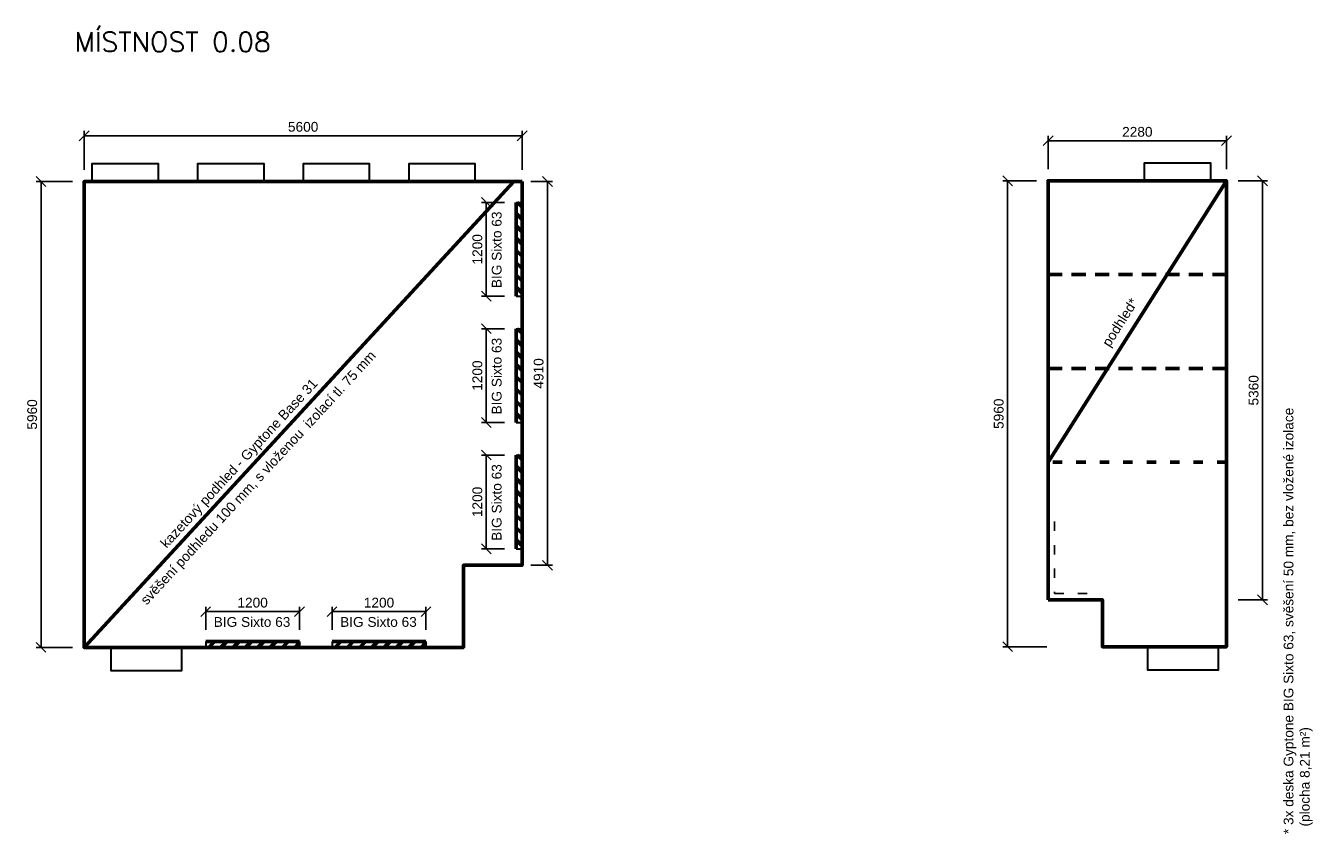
# Model space of a CAD drawing. Header units: millimetres. Extents: x 30156 to 71803, y 8075 to 18508.
# Tile 2 of 2: x 55329 to 71803, y 8075 to 18508. Entities that reach past the tile are written whole.
import ezdxf

# ---------------------------------------------------------------- set-up
doc = ezdxf.new("R2010")
doc.units = ezdxf.units.MM
doc.header["$LTSCALE"] = 10
doc.linetypes.add('GCAD_ISO03W100', pattern=[30, 12, -18])
for name, color, linetype, lineweight in [('AKUSTICKY OBKLAD', 200, 'Continuous', 60), ('KOTY', 1, 'Continuous', 13), ('POPIS', 6, 'Continuous', 13), ('VELMI TLUSTÁ', 2, 'Continuous', 60), ('ZDI', 7, 'Continuous', 30)]:
    doc.layers.add(name, color=color, linetype=linetype, lineweight=lineweight)
doc.styles.add('romans', font='romans.shx')
doc.styles.get("Standard").update_dxf_attribs({"font": 'arial.ttf'})
doc.dimstyles.new('50', dxfattribs={"dimscale": 50, "dimtxt": 2.5, "dimasz": 2.5, "dimexe": 1.25, "dimexo": 3, "dimgap": 1, "dimtad": 1, "dimdec": 0, "dimtxsty": 'Standard', "dimblk": 'OBLIQUE', "dimcen": 2.5, "dimclrt": 7, "dimadec": 0, "dimazin": 2, "dimtfac": 1, "dimtmove": 1, "dimatfit": 3, "dimldrblk": 'OBLIQUE', "dimfxl": 10, "dimfxlon": 1, "dimtfill": 1, "dimtfillclr": 7, "dimarcsym": 0})

# ---------------------------------------------------------------- blocks, each defined once
blk = doc.blocks.new('_OBLIQUE')
at = {"layer": 'KOTY', "color": 0, "linetype": 'ByBlock', "lineweight": -2}
blk.add_line((-0.5, -0.5), (0.5, 0.5), dxfattribs=at)
blk = doc.blocks.new('*D58')
at = {"layer": 'Defpoints', "color": 0}
for p in [(56075, 16515), (55524, 10555), (56075, 10555)]:
    blk.add_point(p, dxfattribs=at)
at = {"layer": 'KOTY', "color": 0, "lineweight": -2}
for p, q in [((55925, 16515), (55462, 16515)), ((55524, 16515), (55524, 10555)), ((55925, 10555), (55462, 10555))]:
    blk.add_line(p, q, dxfattribs=at)
at = {"layer": 'KOTY', "color": 0, "linetype": 'ByBlock', "lineweight": -2, "xscale": 125, "yscale": 125, "zscale": 125}
for p, rotation in [((55524, 16515), 90), ((55524, 10555), 270)]:
    blk.add_blockref('_OBLIQUE', p, dxfattribs=dict(at, rotation=rotation))
at = {"layer": 'KOTY', "color": 7, "insert": (55411, 13535), "char_height": 125, "attachment_point": 5, "rotation": 90, "bg_fill": 3, "box_fill_scale": 1.1, "bg_fill_color": 256, "bg_fill_true_color": 13158600, "bg_fill_transparency": 0}
blk.add_mtext('5960', dxfattribs=at)
blk = doc.blocks.new('*D59')
at = {"layer": 'Defpoints', "color": 0}
for p in [(61675, 17100), (56075, 16515), (61675, 16515)]:
    blk.add_point(p, dxfattribs=at)
at = {"layer": 'KOTY', "color": 0, "lineweight": -2}
for p, q in [((56075, 16665), (56075, 17163)), ((61675, 16665), (61675, 17163)), ((56075, 17100), (61675, 17100))]:
    blk.add_line(p, q, dxfattribs=at)
at = {"layer": 'KOTY', "color": 0, "linetype": 'ByBlock', "lineweight": -2, "xscale": 125, "yscale": 125, "zscale": 125, "rotation": 180}
blk.add_blockref('_OBLIQUE', (56075, 17100), dxfattribs=at)
at = {"layer": 'KOTY', "color": 0, "linetype": 'ByBlock', "lineweight": -2, "xscale": 125, "yscale": 125, "zscale": 125}
blk.add_blockref('_OBLIQUE', (61675, 17100), dxfattribs=at)
at = {"layer": 'KOTY', "color": 7, "insert": (58875, 17214), "char_height": 125, "attachment_point": 5, "bg_fill": 3, "box_fill_scale": 1.1, "bg_fill_color": 256, "bg_fill_true_color": 13158600, "bg_fill_transparency": 0}
blk.add_mtext('5600', dxfattribs=at)
blk = doc.blocks.new('*D67')
at = {"layer": 'AKUSTICKY OBKLAD', "color": 0, "lineweight": -2}
for p, q in [((61787, 16515), (62062, 16515)), ((62000, 16515), (62000, 11605)), ((61787, 11605), (62062, 11605))]:
    blk.add_line(p, q, dxfattribs=at)
at = {"layer": 'Defpoints', "color": 0}
for p in [(61637, 16515), (61637, 11605), (62000, 11605)]:
    blk.add_point(p, dxfattribs=at)
at = {"layer": 'AKUSTICKY OBKLAD', "color": 0, "linetype": 'ByBlock', "lineweight": -2, "xscale": 125, "yscale": 125, "zscale": 125}
for p, rotation in [((62000, 16515), 90), ((62000, 11605), 270)]:
    blk.add_blockref('_OBLIQUE', p, dxfattribs=dict(at, rotation=rotation))
at = {"layer": 'AKUSTICKY OBKLAD', "color": 7, "insert": (61886, 14060), "char_height": 125, "attachment_point": 5, "rotation": 90, "bg_fill": 3, "box_fill_scale": 1.1, "bg_fill_color": 256, "bg_fill_true_color": 13158600, "bg_fill_transparency": 0}
blk.add_mtext('4910', dxfattribs=at)
blk = doc.blocks.new('*D68')
at = {"layer": 'AKUSTICKY OBKLAD', "color": 0, "lineweight": -2}
for p, q in [((57629, 10780), (57629, 11075)), ((58829, 10780), (58829, 11075)), ((57629, 11013), (58829, 11013))]:
    blk.add_line(p, q, dxfattribs=at)
at = {"layer": 'Defpoints', "color": 0}
for p in [(58829, 11013), (57629, 10630), (58829, 10630)]:
    blk.add_point(p, dxfattribs=at)
at = {"layer": 'AKUSTICKY OBKLAD', "color": 0, "linetype": 'ByBlock', "lineweight": -2, "xscale": 125, "yscale": 125, "zscale": 125, "rotation": 180}
blk.add_blockref('_OBLIQUE', (57629, 11013), dxfattribs=at)
at = {"layer": 'AKUSTICKY OBKLAD', "color": 0, "linetype": 'ByBlock', "lineweight": -2, "xscale": 125, "yscale": 125, "zscale": 125}
blk.add_blockref('_OBLIQUE', (58829, 11013), dxfattribs=at)
at = {"layer": 'AKUSTICKY OBKLAD', "color": 7, "insert": (58229, 11127), "char_height": 125, "attachment_point": 5, "bg_fill": 3, "box_fill_scale": 1.1, "bg_fill_color": 256, "bg_fill_true_color": 13158600, "bg_fill_transparency": 0}
blk.add_mtext('1200', dxfattribs=at)
blk = doc.blocks.new('*D69')
at = {"layer": 'AKUSTICKY OBKLAD', "color": 0, "lineweight": -2}
for p, q in [((59245, 10780), (59245, 11075)), ((60445, 10780), (60445, 11075)), ((59245, 11013), (60445, 11013))]:
    blk.add_line(p, q, dxfattribs=at)
at = {"layer": 'Defpoints', "color": 0}
for p in [(60445, 11013), (59245, 10630), (60445, 10630)]:
    blk.add_point(p, dxfattribs=at)
at = {"layer": 'AKUSTICKY OBKLAD', "color": 0, "linetype": 'ByBlock', "lineweight": -2, "xscale": 125, "yscale": 125, "zscale": 125, "rotation": 180}
blk.add_blockref('_OBLIQUE', (59245, 11013), dxfattribs=at)
at = {"layer": 'AKUSTICKY OBKLAD', "color": 0, "linetype": 'ByBlock', "lineweight": -2, "xscale": 125, "yscale": 125, "zscale": 125}
blk.add_blockref('_OBLIQUE', (60445, 11013), dxfattribs=at)
at = {"layer": 'AKUSTICKY OBKLAD', "color": 7, "insert": (59845, 11127), "char_height": 125, "attachment_point": 5, "bg_fill": 3, "box_fill_scale": 1.1, "bg_fill_color": 256, "bg_fill_true_color": 13158600, "bg_fill_transparency": 0}
blk.add_mtext('1200', dxfattribs=at)
blk = doc.blocks.new('*D72')
at = {"layer": 'AKUSTICKY OBKLAD', "color": 0, "lineweight": -2}
for p, q in [((61450, 13016), (61155, 13016)), ((61217, 11816), (61217, 13016)), ((61450, 11816), (61155, 11816))]:
    blk.add_line(p, q, dxfattribs=at)
at = {"layer": 'Defpoints', "color": 0}
for p in [(61217, 13016), (61600, 13016), (61600, 11816)]:
    blk.add_point(p, dxfattribs=at)
at = {"layer": 'AKUSTICKY OBKLAD', "color": 0, "linetype": 'ByBlock', "lineweight": -2, "xscale": 125, "yscale": 125, "zscale": 125}
for p, rotation in [((61217, 13016), 90), ((61217, 11816), 270)]:
    blk.add_blockref('_OBLIQUE', p, dxfattribs=dict(at, rotation=rotation))
at = {"layer": 'AKUSTICKY OBKLAD', "color": 7, "insert": (61103, 12416), "char_height": 125, "attachment_point": 5, "rotation": 90, "bg_fill": 3, "box_fill_scale": 1.1, "bg_fill_color": 256, "bg_fill_true_color": 13158600, "bg_fill_transparency": 0}
blk.add_mtext('1200', dxfattribs=at)
blk = doc.blocks.new('*D73')
at = {"layer": 'AKUSTICKY OBKLAD', "color": 0, "lineweight": -2}
for p, q in [((61450, 14632), (61155, 14632)), ((61217, 13432), (61217, 14632)), ((61450, 13432), (61155, 13432))]:
    blk.add_line(p, q, dxfattribs=at)
at = {"layer": 'Defpoints', "color": 0}
for p in [(61217, 14632), (61600, 14632), (61600, 13432)]:
    blk.add_point(p, dxfattribs=at)
at = {"layer": 'AKUSTICKY OBKLAD', "color": 0, "linetype": 'ByBlock', "lineweight": -2, "xscale": 125, "yscale": 125, "zscale": 125}
for p, rotation in [((61217, 14632), 90), ((61217, 13432), 270)]:
    blk.add_blockref('_OBLIQUE', p, dxfattribs=dict(at, rotation=rotation))
at = {"layer": 'AKUSTICKY OBKLAD', "color": 7, "insert": (61103, 14032), "char_height": 125, "attachment_point": 5, "rotation": 90, "bg_fill": 3, "box_fill_scale": 1.1, "bg_fill_color": 256, "bg_fill_true_color": 13158600, "bg_fill_transparency": 0}
blk.add_mtext('1200', dxfattribs=at)
blk = doc.blocks.new('*D74')
at = {"layer": 'AKUSTICKY OBKLAD', "color": 0, "lineweight": -2}
for p, q in [((61450, 16248), (61155, 16248)), ((61217, 15048), (61217, 16248)), ((61450, 15048), (61155, 15048))]:
    blk.add_line(p, q, dxfattribs=at)
at = {"layer": 'Defpoints', "color": 0}
for p in [(61217, 16248), (61600, 16248), (61600, 15048)]:
    blk.add_point(p, dxfattribs=at)
at = {"layer": 'AKUSTICKY OBKLAD', "color": 0, "linetype": 'ByBlock', "lineweight": -2, "xscale": 125, "yscale": 125, "zscale": 125}
for p, rotation in [((61217, 16248), 90), ((61217, 15048), 270)]:
    blk.add_blockref('_OBLIQUE', p, dxfattribs=dict(at, rotation=rotation))
at = {"layer": 'AKUSTICKY OBKLAD', "color": 7, "insert": (61103, 15648), "char_height": 125, "attachment_point": 5, "rotation": 90, "bg_fill": 3, "box_fill_scale": 1.1, "bg_fill_color": 256, "bg_fill_true_color": 13158600, "bg_fill_transparency": 0}
blk.add_mtext('1200', dxfattribs=at)
blk = doc.blocks.new('*D77')
at = {"layer": 'Defpoints', "color": 0}
for p in [(70681, 17037), (68401, 16524), (70681, 16524)]:
    blk.add_point(p, dxfattribs=at)
at = {"layer": 'KOTY', "color": 0, "lineweight": -2}
for p, q in [((68401, 16674), (68401, 17099)), ((68401, 17037), (70681, 17037)), ((70681, 16674), (70681, 17099))]:
    blk.add_line(p, q, dxfattribs=at)
at = {"layer": 'KOTY', "color": 0, "linetype": 'ByBlock', "lineweight": -2, "xscale": 125, "yscale": 125, "zscale": 125, "rotation": 180}
blk.add_blockref('_OBLIQUE', (68401, 17037), dxfattribs=at)
at = {"layer": 'KOTY', "color": 0, "linetype": 'ByBlock', "lineweight": -2, "xscale": 125, "yscale": 125, "zscale": 125}
blk.add_blockref('_OBLIQUE', (70681, 17037), dxfattribs=at)
at = {"layer": 'KOTY', "color": 7, "insert": (69541, 17150), "char_height": 125, "attachment_point": 5, "bg_fill": 3, "box_fill_scale": 1.1, "bg_fill_color": 256, "bg_fill_true_color": 13158600, "bg_fill_transparency": 0}
blk.add_mtext('2280', dxfattribs=at)
blk = doc.blocks.new('*D78')
at = {"layer": 'Defpoints', "color": 0}
for p in [(68401, 16524), (67883, 10564), (69096, 10564)]:
    blk.add_point(p, dxfattribs=at)
at = {"layer": 'KOTY', "color": 0, "lineweight": -2}
for p, q in [((68251, 16524), (67821, 16524)), ((67883, 16524), (67883, 10564)), ((68383, 10564), (67821, 10564))]:
    blk.add_line(p, q, dxfattribs=at)
at = {"layer": 'KOTY', "color": 0, "linetype": 'ByBlock', "lineweight": -2, "xscale": 125, "yscale": 125, "zscale": 125}
for p, rotation in [((67883, 16524), 90), ((67883, 10564), 270)]:
    blk.add_blockref('_OBLIQUE', p, dxfattribs=dict(at, rotation=rotation))
at = {"layer": 'KOTY', "color": 7, "insert": (67769, 13544), "char_height": 125, "attachment_point": 5, "rotation": 90, "bg_fill": 3, "box_fill_scale": 1.1, "bg_fill_color": 256, "bg_fill_true_color": 13158600, "bg_fill_transparency": 0}
blk.add_mtext('5960', dxfattribs=at)
blk = doc.blocks.new('*D79')
at = {"layer": 'Defpoints', "color": 0}
for p in [(70681, 16524), (70681, 11164), (71142, 11164)]:
    blk.add_point(p, dxfattribs=at)
at = {"layer": 'KOTY', "color": 0, "lineweight": -2}
for p, q in [((70831, 16524), (71204, 16524)), ((71142, 16524), (71142, 11164)), ((70831, 11164), (71204, 11164))]:
    blk.add_line(p, q, dxfattribs=at)
at = {"layer": 'KOTY', "color": 0, "linetype": 'ByBlock', "lineweight": -2, "xscale": 125, "yscale": 125, "zscale": 125}
for p, rotation in [((71142, 16524), 90), ((71142, 11164), 270)]:
    blk.add_blockref('_OBLIQUE', p, dxfattribs=dict(at, rotation=rotation))
at = {"layer": 'KOTY', "color": 7, "insert": (71028, 13844), "char_height": 125, "attachment_point": 5, "rotation": 90, "bg_fill": 3, "box_fill_scale": 1.1, "bg_fill_color": 256, "bg_fill_true_color": 13158600, "bg_fill_transparency": 0}
blk.add_mtext('5360', dxfattribs=at)

msp = doc.modelspace()

# ---------------------------------------------------------------- hatches: boundary and pattern name
at = {"layer": 'AKUSTICKY OBKLAD'}
h = msp.add_hatch(dxfattribs=at)
h.set_pattern_fill('ANSI31', color=256, scale=35)
h.set_pattern_definition([(45, (-191.4, 2e-12), (-78.57724, 78.57724), [])])
h.paths.add_polyline_path([(58828.7, 10630.2), (57628.7, 10630.2), (57628.7, 10555.2), (58828.7, 10555.2)])
h = msp.add_hatch(dxfattribs=at)
h.set_pattern_fill('ANSI31', color=256, scale=35)
h.set_pattern_definition([(45, (1424.88, 2e-12), (-78.57724, 78.57724), [])])
h.paths.add_polyline_path([(60445, 10630.2), (59245, 10630.2), (59245, 10555.2), (60445, 10555.2)])

# ---------------------------------------------------------------- linework, layer by layer
at = {"layer": 'VELMI TLUSTÁ', "color": 200}
for p, q in [((57628.7, 10630.2), (58828.7, 10630.2)), ((59245, 10630.2), (60445, 10630.2))]:
    msp.add_line(p, q, dxfattribs=at)
at = {"layer": 'VELMI TLUSTÁ'}
for points in [[(61674.8, 16515.2), (56074.8, 16515.2), (56074.8, 10555.2), (60924.8, 10555.2), (60924.8, 11605.2), (61674.8, 11605.2)], [(68400.5, 11164.4), (69095.5, 11164.4), (69095.5, 10564.4), (70680.5, 10564.4), (70680.5, 16524.4), (68400.5, 16524.4)]]:
    msp.add_lwpolyline(points, close=True, dxfattribs=at)
at = {"layer": 'ZDI'}
for p, q in [((57628.7, 10630.2), (57628.7, 10555.2)), ((57628.7, 10555.2), (58828.7, 10555.2)), ((58828.7, 10630.2), (58828.7, 10555.2)), ((59245, 10630.2), (59245, 10555.2)), ((59245, 10555.2), (60445, 10555.2)), ((60445, 10630.2), (60445, 10555.2))]:
    msp.add_line(p, q, dxfattribs=at)
for points in [[(56174.8, 16515.2), (57024.8, 16515.2), (57024.8, 16740.2), (56174.8, 16740.2)], [(57524.8, 16515.2), (58374.8, 16515.2), (58374.8, 16740.2), (57524.8, 16740.2)], [(58874.8, 16515.2), (59724.8, 16515.2), (59724.8, 16740.2), (58874.8, 16740.2)], [(60224.8, 16515.2), (61074.8, 16515.2), (61074.8, 16740.2), (60224.8, 16740.2)], [(69630.5, 16524.4), (70480.5, 16524.4), (70480.5, 16749.4), (69630.5, 16749.4)], [(56419.8, 10555.2), (57319.8, 10555.2), (57319.8, 10255.2), (56419.8, 10255.2)], [(69675.5, 10564.4), (70575.5, 10564.4), (70575.5, 10264.4), (69675.5, 10264.4)]]:
    msp.add_lwpolyline(points, close=True, dxfattribs=at)

# ---------------------------------------------------------------- texts
at = {"layer": 'AKUSTICKY OBKLAD', "color": 200, "insert": (71597.1, 10893.9), "char_height": 125, "attachment_point": 5, "rotation": 90, "bg_fill": 3, "box_fill_scale": 1.1, "bg_fill_color": 256, "bg_fill_true_color": 13158600, "bg_fill_transparency": 0}
msp.add_mtext('\\pxql;* 3x deska Gyptone BIG Sixto 63, svěšení 50 mm, bez vložené izolace\\P  (plocha 8,21 m²)', dxfattribs=at)
at = {"layer": 'POPIS', "insert": (55953.3, 18427), "char_height": 250, "width": 6566.725, "attachment_point": 1, "style": 'romans'}
msp.add_mtext('MÍSTNOST 0.08', dxfattribs=at)

# ---------------------------------------------------------------- next in the draw order: dimensions: what is measured, and where the dimension line sits
at = {"layer": 'KOTY'}
dim = msp.add_linear_dim(base=(70680.5, 17036.5), p1=(68400.5, 16524.4), p2=(70680.5, 16524.4), dimstyle='50', override={"dimtxsty": 'Standard', "dimldrblk": 'OBLIQUE'}, dxfattribs=at)
dim.commit()
dim.dimension.update_dxf_attribs({"geometry": '*D77', "text_midpoint": (69540.5, 17150.3)})
dim = msp.add_linear_dim(base=(55524.3, 10555.2), p1=(56074.8, 16515.2), p2=(56074.8, 10555.2), angle=90, dimstyle='50', dxfattribs=at)
dim.commit()
dim.dimension.update_dxf_attribs({"geometry": '*D58', "text_midpoint": (55410.5, 13535.2)})

# ---------------------------------------------------------------- next in the draw order: dimensions: what is measured, and where the dimension line sits
dim = msp.add_linear_dim(base=(61674.8, 17100.2), p1=(56074.8, 16515.2), p2=(61674.8, 16515.2), dimstyle='50', dxfattribs=at)
dim.commit()
dim.dimension.update_dxf_attribs({"geometry": '*D59', "text_midpoint": (58874.8, 17214)})
dim = msp.add_linear_dim(base=(67883.3, 10564.4), p1=(68400.5, 16524.4), p2=(69095.5, 10564.4), angle=90, dimstyle='50', override={"dimtxsty": 'Standard', "dimldrblk": 'OBLIQUE'}, dxfattribs=at)
dim.commit()
dim.dimension.update_dxf_attribs({"geometry": '*D78', "text_midpoint": (67769.5, 13544.4)})

# ---------------------------------------------------------------- next in the draw order: linework, layer by layer
at = {"linetype": 'GCAD_ISO03W100'}
msp.add_lwpolyline([(68480.5, 12164.4), (68480.5, 11244.4), (69000.5, 11244.4)], dxfattribs=at)
at = {"layer": 'AKUSTICKY OBKLAD'}
for p, q in [((56074.8, 10555.2), (61569.1, 16515.2)), ((68400.5, 12924.4), (70680.5, 16524.4))]:
    msp.add_line(p, q, dxfattribs=at)

# ---------------------------------------------------------------- next in the draw order: texts
at = {"layer": 'KOTY', "color": 200, "insert": (58067.3, 12898.4), "char_height": 125, "attachment_point": 5, "rotation": 47.32832, "bg_fill": 3, "box_fill_scale": 1.1, "bg_fill_color": 256, "bg_fill_true_color": 13158600, "bg_fill_transparency": 0}
msp.add_mtext('kazetový podhled - Gyptone Base 31', dxfattribs=at)

# ---------------------------------------------------------------- next in the draw order: dimensions: what is measured, and where the dimension line sits
at = {"layer": 'AKUSTICKY OBKLAD'}
dim = msp.add_linear_dim(base=(61999.9, 11605.2), p1=(61637.3, 16515.2), p2=(61637.3, 11605.2), angle=90, dimstyle='50', dxfattribs=at)
dim.commit()
dim.dimension.update_dxf_attribs({"geometry": '*D67', "text_midpoint": (61886.1, 14060.2)})
at = {"layer": 'KOTY'}
dim = msp.add_linear_dim(base=(71141.9, 11164.4), p1=(70680.5, 16524.4), p2=(70680.5, 11164.4), angle=90, dimstyle='50', override={"dimtxsty": 'Standard', "dimldrblk": 'OBLIQUE'}, dxfattribs=at)
dim.commit()
dim.dimension.update_dxf_attribs({"geometry": '*D79', "text_midpoint": (71028, 13844.4)})

# ---------------------------------------------------------------- next in the draw order: hatches: boundary and pattern name
at = {"layer": 'AKUSTICKY OBKLAD'}
h = msp.add_hatch(dxfattribs=at)
h.set_pattern_fill('ANSI31', color=256, scale=35, angle=90)
h.set_pattern_definition([(135, (72229.96, -42771.83), (-78.57724, -78.57724), [])])
h.paths.add_polyline_path([(61599.8, 16248.3), (61599.8, 15048.3), (61674.8, 15048.3), (61674.8, 16248.3)])
h = msp.add_hatch(dxfattribs=at)
h.set_pattern_fill('ANSI31', color=256, scale=35, angle=90)
h.set_pattern_definition([(135, (72229.96, -44388.11), (-78.57724, -78.57724), [])])
h.paths.add_polyline_path([(61599.8, 14632), (61599.8, 13432), (61674.8, 13432), (61674.8, 14632)])
h = msp.add_hatch(dxfattribs=at)
h.set_pattern_fill('ANSI31', color=256, scale=35, angle=90)
h.set_pattern_definition([(135, (72229.96, -46004.4), (-78.57724, -78.57724), [])])
h.paths.add_polyline_path([(61599.8, 13015.7), (61599.8, 11815.7), (61674.8, 11815.7), (61674.8, 13015.7)])

# ---------------------------------------------------------------- next in the draw order: linework, layer by layer
at = {"layer": 'AKUSTICKY OBKLAD', "linetype": 'GCAD_ISO03W100'}
for points in [[(68400.5, 15324.4), (68400.5, 16524.4), (70680.5, 16524.4), (70680.5, 15324.4)], [(68400.5, 14124.4), (68400.5, 15324.4), (70680.5, 15324.4), (70680.5, 14124.4)], [(68400.5, 12924.4), (68400.5, 14124.4), (70680.5, 14124.4), (70680.5, 12924.4)]]:
    msp.add_lwpolyline(points, close=True, dxfattribs=at)
at = {"layer": 'VELMI TLUSTÁ', "color": 200}
for p, q in [((61599.8, 15048.3), (61599.8, 16248.3)), ((61599.8, 13432), (61599.8, 14632)), ((61599.8, 11815.7), (61599.8, 13015.7))]:
    msp.add_line(p, q, dxfattribs=at)
at = {"layer": 'ZDI'}
for p, q in [((61599.8, 16248.3), (61674.8, 16248.3)), ((61674.8, 15048.3), (61674.8, 16248.3)), ((61599.8, 15048.3), (61674.8, 15048.3)), ((61599.8, 14632), (61674.8, 14632)), ((61674.8, 13432), (61674.8, 14632)), ((61599.8, 13432), (61674.8, 13432)), ((61599.8, 13015.7), (61674.8, 13015.7)), ((61674.8, 11815.7), (61674.8, 13015.7)), ((61599.8, 11815.7), (61674.8, 11815.7))]:
    msp.add_line(p, q, dxfattribs=at)

# ---------------------------------------------------------------- next in the draw order: texts
at = {"layer": 'KOTY', "color": 200, "insert": (58312.3, 12714), "char_height": 125, "attachment_point": 5, "rotation": 47.32832, "bg_fill": 3, "box_fill_scale": 1.1, "bg_fill_color": 256, "bg_fill_true_color": 13158600, "bg_fill_transparency": 0}
msp.add_mtext('svěšení podhledu 100 mm, s vloženou  izolací tl. 75 mm', dxfattribs=at)

# ---------------------------------------------------------------- next in the draw order: texts
at = {"layer": 'AKUSTICKY OBKLAD', "color": 200, "insert": (69334.3, 14702.6), "char_height": 125, "attachment_point": 5, "rotation": 57.65256, "bg_fill": 3, "box_fill_scale": 1.1, "bg_fill_color": 256, "bg_fill_true_color": 13158600, "bg_fill_transparency": 0}
msp.add_mtext('podhled*', dxfattribs=at)

# ---------------------------------------------------------------- next in the draw order: dimensions: what is measured, and where the dimension line sits
at = {"layer": 'AKUSTICKY OBKLAD'}
for base, p1, p2, picture, middle in [((61217.3, 16248.3), (61599.8, 15048.3), (61599.8, 16248.3), '*D74', (61103.4, 15648.3)), ((61217.3, 14632), (61599.8, 13432), (61599.8, 14632), '*D73', (61103.4, 14032)), ((61217.3, 13015.7), (61599.8, 11815.7), (61599.8, 13015.7), '*D72', (61103.4, 12415.7))]:
    dim = msp.add_linear_dim(base=base, p1=p1, p2=p2, angle=90, dimstyle='50', dxfattribs=at)
    dim.commit()
    dim.dimension.update_dxf_attribs({"geometry": picture, "text_midpoint": middle})
for base, p1, p2, picture, middle in [((58828.7, 11012.7), (57628.7, 10630.2), (58828.7, 10630.2), '*D68', (58228.7, 11126.5)), ((60445, 11012.7), (59245, 10630.2), (60445, 10630.2), '*D69', (59845, 11126.5))]:
    dim = msp.add_linear_dim(base=base, p1=p1, p2=p2, dimstyle='50', dxfattribs=at)
    dim.commit()
    dim.dimension.update_dxf_attribs({"geometry": picture, "text_midpoint": middle})

# ---------------------------------------------------------------- next in the draw order: texts
at = {"layer": 'AKUSTICKY OBKLAD', "color": 200, "char_height": 125, "attachment_point": 5, "rotation": 90, "bg_fill": 3, "box_fill_scale": 1.1, "bg_fill_color": 256, "bg_fill_true_color": 13158600, "bg_fill_transparency": 0}
for insert in [(61350.3, 15641.2), (61350.3, 14024.9), (61350.3, 12408.7)]:
    msp.add_mtext('BIG Sixto 63', dxfattribs=dict(at, insert=insert))
at = {"layer": 'AKUSTICKY OBKLAD', "color": 200, "char_height": 125, "attachment_point": 5, "bg_fill": 3, "box_fill_scale": 1.1, "bg_fill_color": 256, "bg_fill_true_color": 13158600, "bg_fill_transparency": 0}
for insert in [(58221.7, 10879.6), (59837.9, 10879.6)]:
    msp.add_mtext('BIG Sixto 63', dxfattribs=dict(at, insert=insert))

doc.saveas('drawing.dxf')
